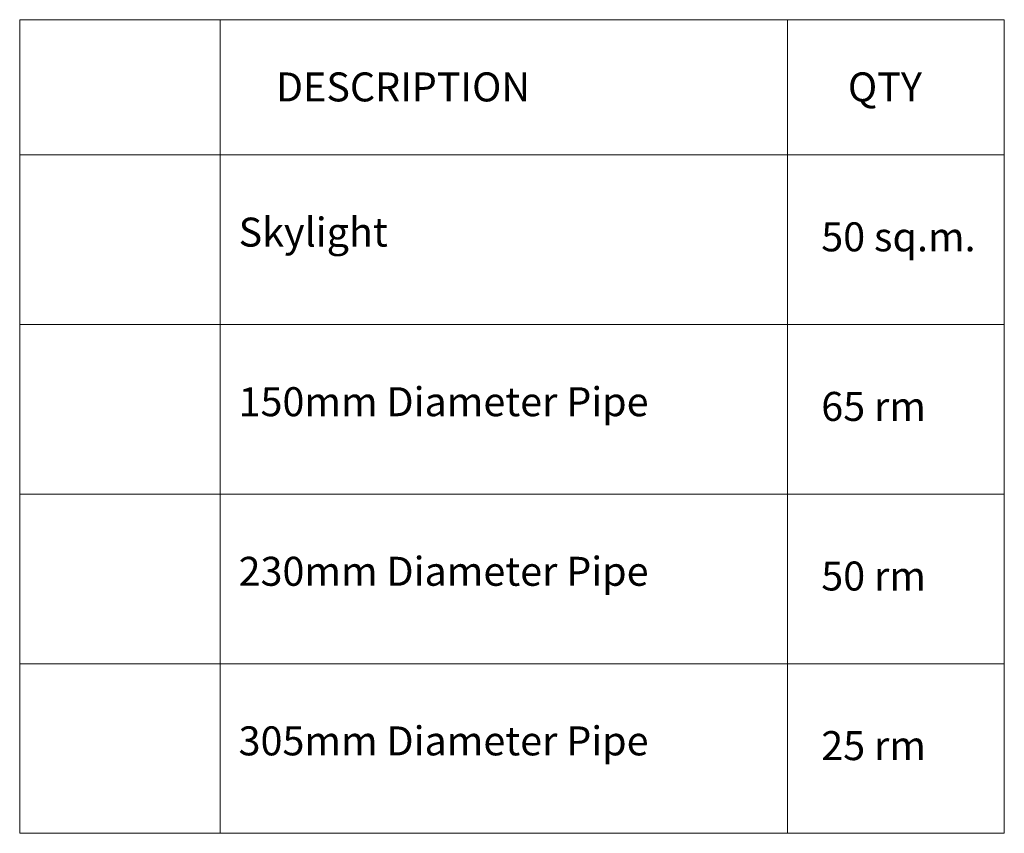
# Model space of a CAD drawing. Header units: millimetres. Extents: x -116878 to 389011, y -1241 to 103546.
# Tile 103 of 104: x 355251 to 361225, y 21375 to 26310. Entities that reach past the tile are written whole.
import ezdxf

# ---------------------------------------------------------------- set-up
doc = ezdxf.new("R2010")
doc.units = ezdxf.units.MM
doc.header["$MEASUREMENT"] = 0
doc.layers.add('AFK_FORMAT', color=252, linetype='Continuous', lineweight=9)
doc.styles.add('AFK_Format', font='txt', dxfattribs={"height": 1})

msp = doc.modelspace()

# ---------------------------------------------------------------- linework, layer by layer
at = {"layer": 'AFK_FORMAT'}
for points in [[(355250.8, 26310), (361224.5, 26310), (361224.5, 24460.8), (355250.8, 24460.8)], [(355250.8, 26310), (356467.2, 26310), (356467.2, 25489.6), (355250.8, 25489.6)], [(356467.2, 26310), (359908.7, 26310), (359908.7, 25489.6), (356467.2, 25489.6)], [(359908.7, 26310), (361224.5, 26310), (361224.5, 25489.6), (359908.7, 25489.6)], [(355250.8, 25489.6), (356467.2, 25489.6), (356467.2, 24460.8), (355250.8, 24460.8)], [(356467.2, 25489.6), (359908.7, 25489.6), (359908.7, 24460.8), (356467.2, 24460.8)], [(359908.7, 25489.6), (361224.5, 25489.6), (361224.5, 24460.8), (359908.7, 24460.8)], [(355250.8, 24460.8), (356467.2, 24460.8), (356467.2, 23432.1), (355250.8, 23432.1)], [(356467.2, 24460.8), (359908.7, 24460.8), (359908.7, 23432.1), (356467.2, 23432.1)], [(359908.7, 24460.8), (361224.5, 24460.8), (361224.5, 23432.1), (359908.7, 23432.1)], [(355250.8, 23432.1), (356467.2, 23432.1), (356467.2, 22403.4), (355250.8, 22403.4)], [(356467.2, 23432.1), (359908.7, 23432.1), (359908.7, 22403.4), (356467.2, 22403.4)], [(359908.7, 23432.1), (361224.5, 23432.1), (361224.5, 22403.4), (359908.7, 22403.4)], [(355250.8, 22403.4), (356467.2, 22403.4), (356467.2, 21374.7), (355250.8, 21374.7)], [(356467.2, 22403.4), (359908.7, 22403.4), (359908.7, 21374.7), (356467.2, 21374.7)], [(359908.7, 22403.4), (361224.5, 22403.4), (361224.5, 21374.7), (359908.7, 21374.7)]]:
    msp.add_lwpolyline(points, close=True, dxfattribs=at)

# ---------------------------------------------------------------- texts
at = {"layer": 'AFK_FORMAT', "attachment_point": 1, "style": 'AFK_Format'}
for s, width, insert, char_height in [('{\\fIBM Plex Sans|b1|i0|c0|p34;DESCRIPTION}', 9.278, (356805.1, 25990.1), 175.781), ('{\\fIBM Plex Sans|b1|i0|c0|p34;QTY}', 9.278, (360275.6, 25990.1), 175.781), ('Skylight', 2940.319, (356578.9, 25109.3), 175.78), ('50 sq.m.', 2288.5, (360113.9, 25080.7), 175.78), ('150mm Diameter Pipe', 2940.319, (356578.9, 24080.6), 175.781), ('65 rm', 912.074, (360113.9, 24052), 175.78), ('230mm Diameter Pipe', 2940.319, (356578.9, 23051.9), 175.781), ('50 rm', 2288.5, (360113.9, 23023.3), 175.78), ('305mm Diameter Pipe', 2940.319, (356578.9, 22023.2), 175.781), ('25 rm', 2288.5, (360113.9, 21994.5), 175.78)]:
    msp.add_mtext_dynamic_manual_height_columns(s, width=width, gutter_width=125, heights=[0], dxfattribs=dict(at, insert=insert, char_height=char_height))

doc.saveas('drawing.dxf')
